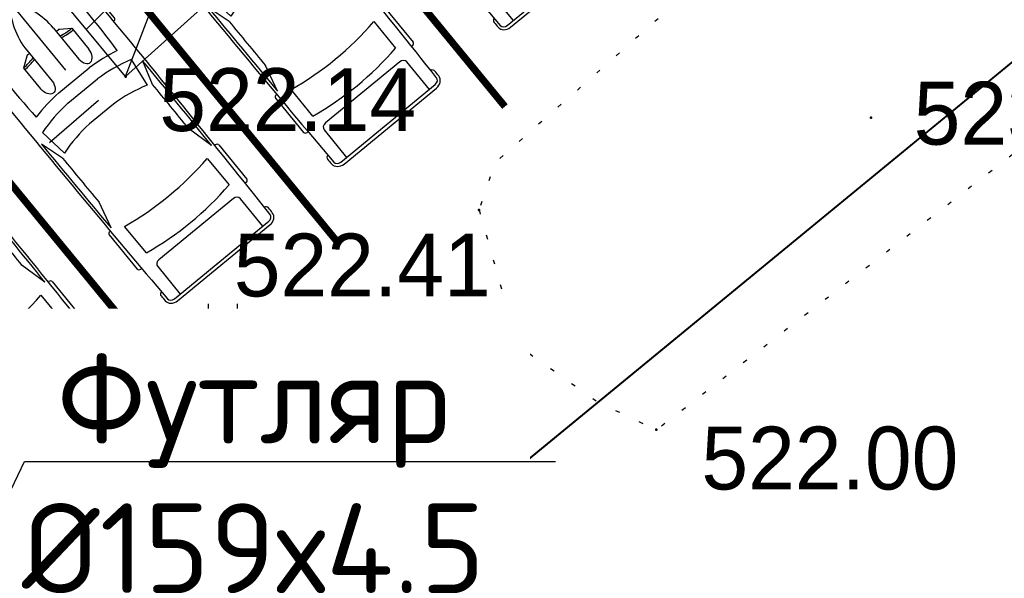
# Model space of a CAD drawing. Header units: millimetres. Extents: x -76021 to 1074922, y 19208 to 400534.
# Tile 14 of 109: x 198836 to 212549, y 103216 to 110994. Entities that reach past the tile are written whole.
import ezdxf
from ezdxf import colors
from ezdxf.entities.mleader import LeaderData, LeaderLine
from ezdxf.math import Vec2, Vec3

# ---------------------------------------------------------------- set-up
doc = ezdxf.new("R2010")
doc.units = ezdxf.units.MM
doc.linetypes.add('Д_ТРОТ_ТРУБА', pattern=[3, 1.5, -1.5])
doc.linetypes.add('Контура низ откосов  Штриховая 0.1-0.5 - - - - - - -', pattern=[0.6, 0.1, -0.5])
for name, color, linetype in [('(004) Точки рельефа', 7, 'Continuous'), ('(025) Дорога', 7, 'Continuous'), ('(035) Откосы', 7, 'Continuous'), ('(036) Растительность', 7, 'Continuous'), ('(039) Земля', 7, 'Continuous')]:
    doc.layers.add(name, color=color, linetype=linetype)
doc.styles.add('D-431', font='txt')
doc.styles.add('GOST', font='isocpeur.ttf')

# ---------------------------------------------------------------- blocks, each defined once
blk = doc.blocks.new('I04010')
for p, q in [((-0.4122729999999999, 0.0071460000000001), (-0.4122729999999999, 1.207145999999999)), ((0.3877269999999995, 1.207145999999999), (0.3877269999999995, 0.0071460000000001))]:
    blk.add_line(p, q)
blk = doc.blocks.new('A$C05d28b1e')
at = {"layer": '(004) Точки рельефа', "color": 7, "linetype": 'ByBlock', "lineweight": -2}
for p in [(-74438, -94524), (-64055, -95097), (-69513, -96381), (-67044, -99442)]:
    blk.add_point(p, dxfattribs=at)
at = {"layer": '(025) Дорога', "linetype": 'Д_ТРОТ_ТРУБА', "ltscale": 600, "flags": 128}
blk.add_lwpolyline([(-82342.66757018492, -85020.41690936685), (-87406.00000000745, -88886), (-78715.28128081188, -98236.66333137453), (-74438, -94524)], dxfattribs=at)
at = {"layer": '(035) Откосы', "ltscale": 600}
for points in [[(-55367.00000000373, -77401), (-74438, -94524), (-82966.00000000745, -84271), (-62712.00000000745, -67575), (-55367.00000000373, -77401)], [(-74438, -94524), (-73424.00000000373, -91892)], [(-74985.26856853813, -93866.03275875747), (-74111.91305716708, -92988.83668851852)]]:
    blk.add_lwpolyline(points, dxfattribs=at)
at = {"layer": '(039) Земля', "linetype": 'Контура низ откосов  Штриховая 0.1-0.5 - - - - - - -', "ltscale": 600, "flags": 128}
blk.add_lwpolyline([(-69513, -96381), (-68981.81956713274, -98258.55070593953), (-67869.30369656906, -99049.00846792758), (-67044, -99442), (-53679.12692038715, -89103.69582912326), (-51092.99368189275, -87023.32263875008), (-50637.00000000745, -86644), (-50305.89002047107, -85303.59878329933), (-50975.05404378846, -83966.72594687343), (-52820.32628660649, -82791.89617137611), (-54266.00000001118, -82457), (-69297.23414435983, -95727.97853076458), (-69513, -96381)], dxfattribs=at)
at = {"layer": '(036) Растительность', "linetype": 'Continuous', "xscale": 500, "yscale": 500, "zscale": 500}
blk.add_blockref('I04010', (-73074.48322376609, -98289.92414592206), dxfattribs=at)
at = {"layer": '(004) Точки рельефа', "linetype": 'ByBlock', "char_height": 875, "attachment_point": 4, "style": 'D-431'}
for s, insert in [('522.14', (-73967.02021554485, -94850.36715888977)), ('523.67', (-63461.0010708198, -95039.76894286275)), ('522.41', (-72929.74180110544, -97153.2058173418)), ('522.00', (-66417.36719279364, -99841.19656798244))]:
    blk.add_mtext(s, dxfattribs=dict(at, insert=insert))
blk = doc.blocks.new('*U321')
at = {"color": 7, "true_color": 0xffffff, "const_width": 100}
blk.add_lwpolyline([(-3000.000000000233, 0), (3000, 0)], dxfattribs=at)
blk = doc.blocks.new('*U324')
at = {"color": 0, "linetype": 'ByBlock', "lineweight": -2, "transparency": 16777216}
for p in [(5.51091059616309e-13, 9000), (3.673940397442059e-13, 6000), (1.83697019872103e-13, 3000)]:
    blk.add_blockref('*U321', p, dxfattribs=at)
blk = doc.blocks.new('*U310')
for p, q in [((1182.463644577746, 987.7673041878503), (567.7039087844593, 987.7673041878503)), ((3472.124202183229, 987.7673041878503), (4086.88393797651, 987.7673041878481)), ((536.0433148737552, 950.1792138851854), (536.0433148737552, 935.5404748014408)), ((1214.124238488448, 949.708958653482), (1214.124238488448, 950.1792138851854)), ((2234.827175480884, 809.5287016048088), (1898.878785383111, 912.4126225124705)), ((3411.559256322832, 904.34946819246), (3029.921878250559, 807.1504809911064)), ((3440.463608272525, 941.6679440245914), (3440.463608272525, 950.1792138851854)), ((4118.544531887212, 950.1792138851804), (4118.544531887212, 934.0601128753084)), ((4736.411271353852, -850.8646766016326), (4736.411271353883, 850.8646766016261)), ((4785.334832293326, -832.0706314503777), (4785.334832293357, 832.0706314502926)), ((1778.76917512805, 801.0177247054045), (2194.716249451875, 745.5217224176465)), ((3515.941238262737, 745.5217224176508), (3994.062813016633, 745.5217224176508)), ((4736.411271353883, 745.521722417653), (4242.012185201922, 745.521722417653)), ((4178.690997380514, 670.345541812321), (4178.69099738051, -670.3455418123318)), ((819.5542361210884, 295.2827619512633), (917.6699264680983, 436.1082195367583)), ((917.6699264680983, 436.1082195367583), (1293.848362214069, 436.1082195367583)), ((815.9220749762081, 241.4481679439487), (815.9220749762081, 283.3039660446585)), ((82.96813941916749, 155.6585683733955), (2.596917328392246, 10.31419985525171)), ((756.2288711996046, 241.4481679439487), (1312.764151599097, 241.4481679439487)), ((1496.485716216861, -273.6820371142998), (1496.485716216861, 273.6820371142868)), ((1690.372337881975, -267.4332505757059), (1690.372337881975, 267.4332505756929)), ((2101.521373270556, 215.7994139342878), (2101.521373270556, -215.7994139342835)), ((4736.411271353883, -267.4332505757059), (4736.411271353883, 267.4332505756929)), ((-1.125166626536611e-12, -6.497202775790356e-12), (1312.764151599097, -6.497202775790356e-12)), ((2.596917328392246, -10.31419985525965), (82.96813941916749, -155.6585683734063)), ((756.2288711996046, -241.4481679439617), (1312.764151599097, -241.4481679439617)), ((815.9220749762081, -241.4481679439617), (815.9220749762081, -283.3039660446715)), ((819.5542361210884, -295.2827619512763), (917.6699264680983, -436.1082195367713)), ((917.6699264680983, -436.1082195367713), (1293.848362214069, -436.1082195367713)), ((2194.716249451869, -745.5217224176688), (1778.769175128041, -801.0177247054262)), ((2234.827175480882, -809.5287016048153), (1898.878785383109, -912.4126225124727)), ((3411.559256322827, -904.3494681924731), (3029.921878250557, -807.150480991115)), ((3994.062813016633, -745.5217224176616), (3515.941238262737, -745.5217224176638)), ((4242.012185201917, -745.5217224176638), (4736.411271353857, -745.5217224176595)), ((536.0433148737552, -950.1792138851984), (536.0433148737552, -935.5404748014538)), ((1214.124238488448, -949.708958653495), (1214.124238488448, -950.1792138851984)), ((3440.463608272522, -941.6679440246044), (3440.463608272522, -950.1792138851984)), ((4118.544531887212, -950.1792138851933), (4118.544531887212, -934.0601128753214)), ((1182.463644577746, -987.7673041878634), (567.7039087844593, -987.7673041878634)), ((3472.124202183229, -987.7673041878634), (4086.883937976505, -987.7673041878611))]:
    blk.add_line(p, q)
for centre, major_axis, ratio, start_param, end_param in [((567.7039087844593, 950.1792138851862), (5.295558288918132e-13, -37.5880903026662), 0.8423038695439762, 3.141592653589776, 4.712388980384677), ((1182.463644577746, 950.1792138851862), (5.600574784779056e-13, 37.58809030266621), 0.8423038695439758, -1.570796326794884, 1.731947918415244e-14), ((3472.124202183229, 950.1792138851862), (5.987991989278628e-12, -37.5880903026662), 0.8423038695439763, 3.141592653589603, 4.712388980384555), ((4086.88393797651, 950.1792138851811), (1.419719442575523e-12, 37.5880903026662), 0.8423038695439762, -1.570796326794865, 4.440892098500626e-14), ((4587.952203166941, 910.2894362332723), (1.879192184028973e-12, 56.38213545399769), 0.8423038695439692, -0.0130174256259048, 1.249894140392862), ((1637.84262086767, -268131.4830124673), (3.428592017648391e-05, 269120.9512111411), 0.8423038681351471, -0.01339694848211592, -0.01301742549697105), ((4673.090083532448, 832.070631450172), (2.173303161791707e-12, -133.2592106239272), 0.8423038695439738, 1.570796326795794, 3.128195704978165), ((6757.162543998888, -699.1204428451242), (4.993822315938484e-09, 7958.017136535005), 0.8423038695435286, 1.367075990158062, 1.391760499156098), ((1046.255263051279, -12467.92283887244), (3.286143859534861e-12, 13417.14359589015), 0.8423038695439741, 0.002810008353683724, 0.07559830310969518), ((1637.842620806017, -268112.68896731), (4.845415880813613e-09, 269062.8681811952), 0.842303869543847, -0.01339694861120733, 0.002797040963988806), ((1637.842620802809, -268112.6889680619), (4.871131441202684e-08, -269025.2800916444), 0.8423038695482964, 3.133765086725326, 3.140440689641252), ((4673.090083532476, 850.8646766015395), (7.486342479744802e-15, -75.17618060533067), 0.8423038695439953, 1.570796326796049, 3.128195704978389), ((6583.045501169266, -699.1204428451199), (3.826807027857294e-09, -7754.693443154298), 0.8423038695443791, 4.528606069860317, 4.561837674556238), ((951.8333444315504, -15086.63944974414), (1.576666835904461e-12, -15832.53653317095), 0.8423038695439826, 3.09604606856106, 3.200911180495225), ((3413.769624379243, 136.8410185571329), (1.086020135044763e-11, -2280.347340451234), 0.84230386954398, 4.449481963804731, 4.652344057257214), ((3436.395912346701, 136.8410185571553), (5.769650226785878e-11, 2077.023647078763), 0.8423038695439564, 1.245306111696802, 1.507880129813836), ((3799.722190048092, 71.1058404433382), (2.174484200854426e-11, -2021.323467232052), 0.842303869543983, 4.372215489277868, 4.640744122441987), ((2433.035484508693, -93125.37499596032), (4.952653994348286e-09, -93935.19844392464), 0.8423038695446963, 3.134048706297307, 3.14409775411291), ((433.8847649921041, -3.609557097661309e-12), (1.743769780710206e-12, 3734.255266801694), 0.8423038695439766, 4.511394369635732, 4.913383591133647), ((912.0063397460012, -3.609557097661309e-12), (1.743769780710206e-12, 3734.255266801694), 0.8423038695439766, 4.511394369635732, 4.913383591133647), ((4242.012185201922, 670.3455418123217), (3.540522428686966e-12, 75.17618060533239), 0.8423038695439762, 5.551115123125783e-14, 1.570796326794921), ((-5194.164488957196, 1330.879982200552), (1.046614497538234e-09, -6374.389491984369), 0.8423038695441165, 1.385369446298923, 1.434372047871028), ((331.12799165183, 432.0470009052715), (3.125004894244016e-11, 696.3661584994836), 0.8423038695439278, 4.435146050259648, 4.718221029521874), ((360.7019022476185, 432.0470009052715), (3.125004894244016e-11, 696.3661584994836), 0.8423038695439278, 4.435146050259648, 4.718221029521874), ((1290.073045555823, 338.7781937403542), (161.0379696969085, -9.057857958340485), 0.6038335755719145, -1.395551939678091, 1.581314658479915), ((831.752371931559, 283.3039660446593), (3.334749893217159e-12, 18.79404515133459), 0.8423038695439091, 0.8797135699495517, 1.570796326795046), ((756.2288711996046, -1185.240851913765), (1.299792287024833e-12, 1426.689019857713), 0.8423038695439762, 6.661338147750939e-16, 0.5903187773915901), ((15.83029695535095, -3.609557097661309e-12), (1.871585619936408e-15, -18.79404515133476), 0.842303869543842, 4.131459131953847, 5.293318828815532), ((756.2288711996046, 1185.240851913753), (1.016987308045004e-11, 1426.689019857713), 0.8423038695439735, 2.55127387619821, 3.141592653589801), ((-5194.164488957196, -1330.879982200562), (1.02347915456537e-09, 6374.389491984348), 0.8423038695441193, -1.434372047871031, -1.385369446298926), ((331.12799165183, -432.0470009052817), (3.192196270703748e-11, -696.3661584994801), 0.842303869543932, 1.564964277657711, 1.848039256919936), ((360.7019022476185, -432.0470009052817), (3.192196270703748e-11, -696.3661584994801), 0.842303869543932, 1.564964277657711, 1.848039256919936), ((3413.769624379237, -136.841018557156), (1.09089933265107e-10, -2280.347340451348), 0.8423038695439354, -1.510751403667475, -1.307889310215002), ((3436.395912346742, -136.8410185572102), (8.137661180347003e-11, -2077.023647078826), 0.8423038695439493, -1.50788012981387, -1.24530611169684), ((3799.722190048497, -71.10584044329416), (1.038796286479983e-10, -2021.323467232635), 0.842303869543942, -1.499151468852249, -1.230622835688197), ((831.752371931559, -283.3039660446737), (3.302806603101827e-12, -18.79404515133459), 0.8423038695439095, 4.712388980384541, 5.403471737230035), ((6583.045501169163, 699.1204428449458), (2.75679456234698e-10, 7754.693443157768), 0.8423038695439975, 1.721347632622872, 1.754579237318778), ((4242.012185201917, -670.3455418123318), (2.578733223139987e-13, -75.17618060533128), 0.8423038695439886, 4.712388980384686, 6.283185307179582), ((6757.162543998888, 699.1204428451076), (2.223111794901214e-09, 7958.017136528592), 0.842303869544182, 1.749832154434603, 1.77451666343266), ((951.833344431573, 15086.63944974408), (2.970090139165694e-11, -15832.5365331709), 0.8423038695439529, -0.05931852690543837, 0.04554658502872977), ((2433.03548450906, 93125.37499596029), (4.16005744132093e-09, -93935.19844392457), 0.8423038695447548, -0.002505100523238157, 0.00754394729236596), ((1046.255263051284, 12467.92283887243), (3.499030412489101e-10, -13417.14359589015), 0.8423038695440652, -0.07559830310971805, -0.002810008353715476), ((567.7039087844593, -950.1792138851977), (5.600574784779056e-13, 37.58809030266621), 0.8423038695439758, 1.570796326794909, 3.141592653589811), ((1637.842620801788, 268112.6889680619), (1.553958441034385e-08, 269062.868181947), 0.8423038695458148, 3.138795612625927, 3.15498960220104), ((1182.463644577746, -950.1792138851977), (5.295558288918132e-13, -37.5880903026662), 0.8423038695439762, -1.687538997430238e-14, 1.570796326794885), ((1637.842620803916, 268112.6889680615), (4.076647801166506e-08, -269025.280091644), 0.8423038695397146, 0.001151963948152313, 0.007827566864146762), ((3472.124202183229, -950.1792138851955), (3.960161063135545e-13, -37.58809030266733), 0.8423038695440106, -1.570796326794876, -1.265654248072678e-14), ((4086.883937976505, -950.1792138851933), (5.000253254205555e-12, 37.58809030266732), 0.8423038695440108, 3.141592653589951, 4.712388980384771), ((4587.952203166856, -910.2894362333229), (5.777034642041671e-12, -56.38213545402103), 0.8423038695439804, -1.249894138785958, 0.0130174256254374), ((4673.090083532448, -850.8646766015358), (2.3541429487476e-13, 75.17618060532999), 0.8423038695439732, 3.154989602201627, 4.71238898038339), ((4673.090083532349, -832.0706314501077), (6.167884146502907e-12, -133.2592106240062), 0.8423038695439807, 0.01339694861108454, 1.570796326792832), ((1637.842620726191, 268131.483013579), (2.378783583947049e-05, 269120.9512123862), 0.8423038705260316, 3.154610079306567, 3.154989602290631)]:
    blk.add_ellipse(centre, major_axis=major_axis, ratio=ratio, start_param=start_param, end_param=end_param)
at = {"extrusion": (0, 0, -1)}
blk.add_ellipse((1290.073045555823, -338.7781937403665), major_axis=(161.0379696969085, 9.057857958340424), ratio=0.6038335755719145, start_param=-1.395551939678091, end_param=1.581314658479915, dxfattribs=at)
blk = doc.blocks.new('*U315')
blk.add_blockref('*U310', (-1935.731727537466, -355.1251458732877))
blk = doc.blocks.new('*U316')
at = {"color": 0, "linetype": 'ByBlock', "lineweight": -2, "transparency": 16777216}
for p in [(7.347880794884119e-13, 12000), (5.51091059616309e-13, 9000), (3.673940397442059e-13, 6000), (1.83697019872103e-13, 3000)]:
    blk.add_blockref('*U315', p, dxfattribs=at)

msp = doc.modelspace()

# ---------------------------------------------------------------- block references
at = {"color": 5, "lineweight": 50}
msp.add_blockref('A$C05d28b1e', (274748.0189126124, 204725.4916361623), dxfattribs=at)

# ---------------------------------------------------------------- next in the draw order: linework, layer by layer
for points in [[(143111.6329168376, 163148.0594906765), (148747.3285322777, 143403.5520653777), (169182.6885089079, 93274.73887317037), (194438.109762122, 58573.0467818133, -0.376197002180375), (194080.6712714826, 54634.55218416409), (202849.0839278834, 62979.35426461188, -0.4532845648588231), (198355.2609436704, 63387.15962441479), (183950.9734959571, 83179.07450925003, -0.3972050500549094), (184472.6515712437, 87262.8140406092), (225909.0974369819, 121284.1127244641), (227174.8170141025, 119742.3442395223), (230271.7811197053, 122278.0383425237), (229002.7423001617, 123823.8499847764), (212497.922969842, 143921.6390578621), (182358.5995492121, 119170.4544381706), (184262.5368549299, 116852.044911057, -0.4142135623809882), (183848.0646334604, 112629.6980780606), (174949.4802218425, 105321.9525610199, -0.5052190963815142), (170267.5081430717, 106507.8768567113), (154317.9808545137, 145632.750354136, -0.1616822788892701), (154192.3388690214, 147519.3319202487), (157276.9461439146, 159396.7301288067, -0.2087647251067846)], [(170267.5081430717, 106507.8768567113, 0.505219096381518), (174949.4802218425, 105321.9525610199), (183848.0646334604, 112629.6980780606, 0.4142135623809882), (184262.5368549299, 116852.044911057), (182358.5995492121, 119170.4544381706), (212497.922969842, 143921.6390578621), (229002.7423001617, 123823.8499847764), (230271.7811197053, 122278.0383425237), (230269.7595410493, 122276.3787213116), (232804.5179377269, 119188.7985941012), (229708.8514958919, 116647.4017125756), (227170.7738567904, 119739.0249970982), (227174.8170141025, 119742.3442395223), (225909.0974369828, 121284.1127244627), (198859.3895325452, 99077.57186931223), (184472.6515712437, 87262.81404060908, 0.3972050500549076), (183950.9734959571, 83179.07450924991), (191895.9370879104, 72262.46070618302), (196266.373438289, 76016.19928271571), (199133.622313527, 72677.8930969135), (245709.9505198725, 112669.3462957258), (214742.6378491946, 152596.9864922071)]]:
    msp.add_lwpolyline(points, format="xyb")
msp.add_lwpolyline([(182358.5995492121, 119170.4544381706), (212497.922969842, 143921.6390578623), (229002.7423001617, 123823.8499847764), (198863.4188795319, 99072.66536508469)], close=True)
at = {"lineweight": 30}
for points in [[(184472.6515712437, 87262.8140406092), (225909.0974369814, 121284.1127244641)], [(225909.0974369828, 121284.1127244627), (198859.3895325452, 99077.57186931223)]]:
    msp.add_lwpolyline(points, dxfattribs=at)

# ---------------------------------------------------------------- next in the draw order: block references
for name, p, rotation in [('*U324', (196735.2786795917, 106391.1314051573), 309.3937167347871), ('*U316', (195508.0429082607, 106228.546761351), 309.3937167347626)]:
    msp.add_blockref(name, p, dxfattribs=dict(rotation=rotation))

# ---------------------------------------------------------------- next in the draw order: leaders
at = {"ltscale": 0.6}
ml = msp.add_multileader_mtext('Standard', dxfattribs=at)
ml.set_content('Футляр\\P%%C159х4.5', color=256, style='GOST')
ml.set_leader_properties()
ml.build(insert=Vec2(0, 0))
ml.multileader.update_dxf_attribs({"text_left_attachment_type": 6, "text_right_attachment_type": 6, "dogleg_length": 0.001, "arrow_head_size": 750.0000000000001, "scale": 500})
ctx = ml.context
ctx.base_point, ctx.scale, ctx.char_height, ctx.arrow_head_size, ctx.landing_gap_size, ctx.plane_origin = Vec3(198905.2631813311, 104843.6306682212), 500, 1250, 750.0000000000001, 0, Vec3(195734.7718336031, 97696.8318921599)
ctx.left_attachment, ctx.right_attachment, ctx.text_align_type = 6, 6, 1
notes = []
notes.append((ctx, [(0, (1, 1, 0), (198904.7631813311, 104843.6306682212), (1, 0), 0.5, [(0, [(196676.1201847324, 100210.9314331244)], 0, [])])]))
ctx.mtext.insert, ctx.mtext.alignment, ctx.mtext.flow_direction = Vec3(202092.7631813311, 106343.6306682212), 2, 5
ctx.mtext.has_bg_fill, ctx.mtext.bg_color, ctx.mtext.bg_scale_factor, ctx.mtext.bg_transparency, ctx.mtext.use_window_bg_color = 1, -1027028792, 1.5, 0, 1
for ctx, leaders in notes:
    for number, flags, end, landing, length, lines in leaders:
        leader = LeaderData()
        leader.index, (leader.has_last_leader_line, leader.has_dogleg_vector, leader.attachment_direction) = number, flags
        leader.last_leader_point, leader.dogleg_vector, leader.dogleg_length = Vec3(end), Vec3(landing), length
        for number, points, colour, breaks in lines:
            line = LeaderLine()
            line.index, line.vertices, line.color, line.breaks = number, Vec3.list(points), colors.encode_raw_color(colour), breaks
            leader.lines.append(line)
        ctx.leaders.append(leader)

doc.saveas('drawing.dxf')
